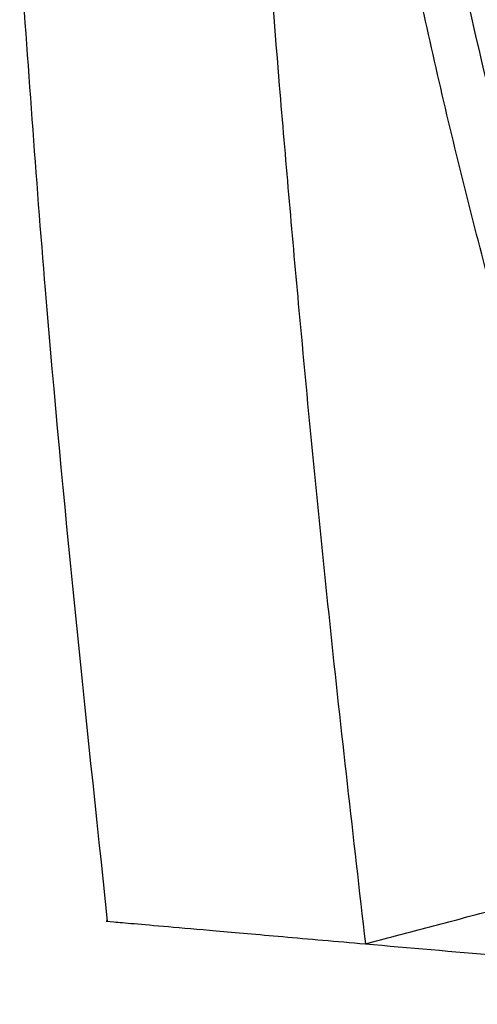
# Model space of a CAD drawing. Header units: millimetres. Extents: x -0.53 to 0.61, y -0.22 to 0.52.
# Tile 26 of 77: x 0.1431 to 0.1625, y 0.029 to 0.0708. Entities that reach past the tile are written whole.
import ezdxf

# ---------------------------------------------------------------- set-up
doc = ezdxf.new("R2010")
doc.units = ezdxf.units.MM
doc.layers.add('FORMAT', color=7, linetype='Continuous')

msp = doc.modelspace()

# ---------------------------------------------------------------- linework, layer by layer
at = {"layer": 'FORMAT', "color": 7, "linetype": 'Continuous', "lineweight": 25}
for points, knots in [([(0.170678, 0.03494), (0.170539, 0.035333), (0.169844, 0.037294), (0.168094, 0.042414), (0.165588, 0.05036), (0.162961, 0.059776), (0.160662, 0.069053), (0.1594, 0.075146), (0.158768, 0.078194)], [0, 0, 0, 0, 0.0278177, 0.139092, 0.3616633, 0.5844787, 0.7921368, 1, 1, 1, 1]), ([(0.153391, 0.077339), (0.153629, 0.074239), (0.154104, 0.068038), (0.155045, 0.0573), (0.156227, 0.045124), (0.157261, 0.036059), (0.157779, 0.031526)], [0, 0, 0, 0, 0.202703, 0.405424, 0.702681, 1, 1, 1, 1]), ([(0.143089, 0.073877), (0.143429, 0.069029), (0.144399, 0.05521), (0.145862, 0.041433), (0.146812, 0.032488)], [0, 0, 0, 0, 0.350793, 1, 1, 1, 1]), ([(0.162187, 0.071351), (0.163284, 0.066611), (0.164967, 0.05934), (0.167124, 0.052197), (0.167875, 0.04971)], [0, 0, 0, 0, 0.651821, 1, 1, 1, 1]), ([(0.157779, 0.031526), (0.158633, 0.031752), (0.160344, 0.032205), (0.163343, 0.032999), (0.166777, 0.033907), (0.169376, 0.034595), (0.170678, 0.03494)], [0, 0, 0, 0, 0.206182, 0.4128465, 0.7057283, 1, 1, 1, 1]), ([(0.146798, 0.032487), (0.146797, 0.032487), (0.146689, 0.032497), (0.147041, 0.032466), (0.147849, 0.032395), (0.149315, 0.032267), (0.151405, 0.032084), (0.15414, 0.031845), (0.156565, 0.031633), (0.157779, 0.031526)], [0, 0, 0, 0, 0.002121, 0.162992, 0.324229, 0.486585, 0.64932, 0.824422, 1, 1, 1, 1]), ([(0.157779, 0.031526), (0.161511, 0.0312), (0.167109, 0.03071), (0.174654, 0.03005), (0.180706, 0.02952), (0.184889, 0.029154), (0.187169, 0.028955)], [0, 0, 0, 0, 0.384835, 0.577214, 0.769593, 1, 1, 1, 1])]:
    msp.add_open_spline(points, degree=3, knots=knots, dxfattribs=at)

doc.saveas('drawing.dxf')
